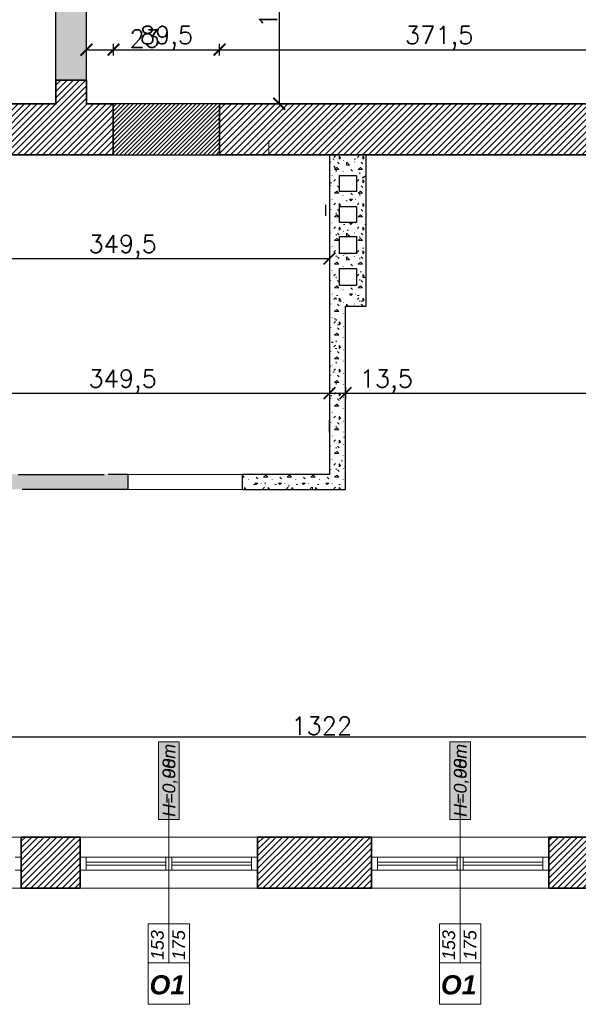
# Model space of a CAD drawing. Header units: millimetres. Extents: x -587 to 358276, y -26688 to 221215.
# Tile 236 of 256: x 14204 to 14676, y 9671 to 10503. Entities that reach past the tile are written whole.
import ezdxf
from ezdxf.lldxf.tags import DXFTag

# ---------------------------------------------------------------- set-up
doc = ezdxf.new("R2010")
doc.units = ezdxf.units.MM
doc.header["$MEASUREMENT"] = 0
for name, color, linetype, lineweight in [('A_istniejące ściany', 7, 'Continuous', 35), ('A_l.przerywana', 250, 'ICAD_ISO03W100', 9), ('A_okna wymieniane', 5, 'Continuous', 15), ('A_opisy', 166, 'Continuous', 15), ('k_wyburzenia widoczne', 252, 'PNEUMATIC2', 30), ('l. przekrojowa', 1, 'Continuous', 30), ('l.wypełnien', 253, 'Continuous', 5), ('Nowe_820-G Rysunki Obrazki_Nr_pióra__1', 7, 'Continuous', 13), ('wymiarowanie', 176, 'Continuous', 9)]:
    doc.layers.add(name, color=color, linetype=linetype, lineweight=lineweight)
doc.styles.add('ARIALL', font='GOTHIC.TTF', dxfattribs={"height": 40})
doc.styles.add('styl2', font='simplex.shx')
tags = doc.linetypes.add('ICAD_ISO03W100', pattern=[30, 12, -18]).pattern_tags.tags
tags[6:7] = [DXFTag(74, 4), DXFTag(75, 0), DXFTag(340, '0'), DXFTag(46, 1.0), DXFTag(50, 0.0), DXFTag(44, 0.0), DXFTag(45, 0.0)]
tags[4:5] = [DXFTag(74, 4), DXFTag(75, 0), DXFTag(340, '0'), DXFTag(46, 1.0), DXFTag(50, 0.0), DXFTag(44, 0.0), DXFTag(45, 0.0)]
doc.linetypes.add('PNEUMATIC2', pattern='A,0.5,-0.25,["//",Standard,S=0.2,R=0,X=-0.1,Y=-0.1],-0.25', length=1)
doc.dimstyles.new('Kopia I_1.100', dxfattribs={"dimtxt": 15, "dimasz": 10, "dimexe": 5, "dimexo": 1, "dimgap": 1.5, "dimtad": 1, "dimdec": 1, "dimrnd": 0.5, "dimtxsty": 'styl2', "dimblk": 'ARCHTICK', "dimcen": 5, "dimadec": 0, "dimazin": 0, "dimtfac": 1, "dimtdec": 1, "dimtmove": 0, "dimatfit": 3, "dimldrblk": 'ARCHTICK', "dimfxl": 10, "dimfxlon": 1, "dimarcsym": 0})
pattern_1 = [(45, (4866.0028, 29.4387), (-2.6516504, 2.6516504), [])]
pattern_2 = [(0, (0, 0), (20, 20), [2.5, -17.5]), (90, (0, 0), (-20, 20), [2.5, -17.5]), (135, (2.5, 0), (-20, 1e-15), [3.535534, -24.748738]), (0, (2.5, 11.25), (20, 20), [2.5, -17.5]), (45, (3.75, 10), (1e-15, 20), [1.767766, -26.516504]), (135, (3.75, 10), (-20, 1e-15), [1.767766, -26.516504]), (0, (10, 16.25), (20, 20), [3.535534, -16.464466]), (45, (10, 16.25), (1e-15, 20), [2.5, -25.784272]), (135, (13.536, 16.25), (-20, 1e-15), [2.5, -25.784272]), (90, (13.75, 5), (-20, 20), [2.5, -17.5]), (45, (13.75, 5), (1e-15, 20), [1.767766, -26.516504]), (135, (15, 6.25), (-20, 1e-15), [1.767766, -26.516504]), (0, (2.5, 5), (20, 20), [1.25, -16.75]), (0, (17.5, 10), (20, 20), [1.25, -16.75]), (90, (11.25, 12.5), (-20, 20), [1.25, -16.75]), (135, (13.75, 1.25), (-20, 1e-15), [1.767766, -26.516504]), (135, (5, 15), (-20, 1e-15), [1.767766, -26.516504]), (45, (9.375, 6.562), (1e-15, 20), [1.767766, -26.516504]), (90, (6.875, 2.5), (-20, 20), [0.3125, -19.6875]), (90, (7.812, 10.938), (-20, 20), [0.3125, -19.6875]), (90, (17.188, 14.375), (-20, 20), [0.3125, -19.6875]), (90, (17.5, 3.75), (-20, 20), [0.3125, -19.6875])]

# ---------------------------------------------------------------- blocks, each defined once
blk = doc.blocks.new('_ArchTick')
at = {"color": 0, "linetype": 'ByBlock', "const_width": 0.15}
blk.add_lwpolyline([(-0.5, -0.5), (0.5, 0.5)], dxfattribs=at)
blk = doc.blocks.new('*D4195')
at = {"layer": 'Defpoints', "color": 0}
for p in [(14477.32, 10598.75), (14423.25, 10431.96), (14472.1, 10431.96)]:
    blk.add_point(p, dxfattribs=at)
at = {"layer": 'wymiarowanie', "color": 0, "lineweight": -2}
for p, q in [((14428.25, 10598.75), (14418.25, 10598.75)), ((14423.25, 10598.75), (14423.25, 10431.96)), ((14428.25, 10431.96), (14418.25, 10431.96))]:
    blk.add_line(p, q, dxfattribs=at)
at = {"layer": 'wymiarowanie', "color": 0, "lineweight": -2, "xscale": 10, "yscale": 10, "zscale": 10}
for p, rotation in [((14423.25, 10598.75), 90), ((14423.25, 10431.96), 270)]:
    blk.add_blockref('_ArchTick', p, dxfattribs=dict(at, rotation=rotation))
at = {"layer": 'wymiarowanie', "color": 0, "insert": (14413.87, 10515.36), "char_height": 15, "attachment_point": 5, "rotation": 90, "style": 'styl2'}
blk.add_mtext('167', dxfattribs=at)
blk = doc.blocks.new('*D4199')
at = {"layer": 'Defpoints', "color": 0}
for p in [(14283.07, 10477.62), (14260.23, 10431.96), (14283.07, 10431.96)]:
    blk.add_point(p, dxfattribs=at)
at = {"layer": 'wymiarowanie', "color": 0, "lineweight": -2}
for p, q in [((14260.23, 10472.62), (14260.23, 10482.62)), ((14260.23, 10477.62), (14283.07, 10477.62)), ((14283.07, 10472.62), (14283.07, 10482.62)), ((14283.07, 10477.62), (14321.76, 10477.62))]:
    blk.add_line(p, q, dxfattribs=at)
at = {"layer": 'wymiarowanie', "color": 0, "lineweight": -2, "xscale": 10, "yscale": 10, "zscale": 10, "rotation": 180}
blk.add_blockref('_ArchTick', (14260.23, 10477.62), dxfattribs=at)
at = {"layer": 'wymiarowanie', "color": 0, "lineweight": -2, "xscale": 10, "yscale": 10, "zscale": 10}
blk.add_blockref('_ArchTick', (14283.07, 10477.62), dxfattribs=at)
at = {"layer": 'wymiarowanie', "color": 0, "insert": (14309.4, 10487), "char_height": 15, "attachment_point": 5, "style": 'styl2'}
blk.add_mtext('23', dxfattribs=at)
blk = doc.blocks.new('*D4200')
at = {"layer": 'Defpoints', "color": 0}
for p in [(14372.72, 10477.62), (14283.07, 10431.96), (14372.72, 10431.96)]:
    blk.add_point(p, dxfattribs=at)
at = {"layer": 'wymiarowanie', "color": 0, "lineweight": -2}
for p, q in [((14283.07, 10472.62), (14283.07, 10482.62)), ((14283.07, 10477.62), (14372.72, 10477.62)), ((14372.72, 10472.62), (14372.72, 10482.62))]:
    blk.add_line(p, q, dxfattribs=at)
at = {"layer": 'wymiarowanie', "color": 0, "lineweight": -2, "xscale": 10, "yscale": 10, "zscale": 10, "rotation": 180}
blk.add_blockref('_ArchTick', (14283.07, 10477.62), dxfattribs=at)
at = {"layer": 'wymiarowanie', "color": 0, "lineweight": -2, "xscale": 10, "yscale": 10, "zscale": 10}
blk.add_blockref('_ArchTick', (14372.72, 10477.62), dxfattribs=at)
at = {"layer": 'wymiarowanie', "color": 0, "insert": (14327.89, 10487.69), "char_height": 15, "attachment_point": 5, "style": 'styl2'}
blk.add_mtext('89,5', dxfattribs=at)
blk = doc.blocks.new('*D4201')
at = {"layer": 'Defpoints', "color": 0}
for p in [(14744.19, 10477.62), (14372.72, 10431.96), (14744.19, 10431.96)]:
    blk.add_point(p, dxfattribs=at)
at = {"layer": 'wymiarowanie', "color": 0, "lineweight": -2}
for p, q in [((14372.72, 10472.62), (14372.72, 10482.62)), ((14372.72, 10477.62), (14744.19, 10477.62)), ((14744.19, 10472.62), (14744.19, 10482.62))]:
    blk.add_line(p, q, dxfattribs=at)
at = {"layer": 'wymiarowanie', "color": 0, "lineweight": -2, "xscale": 10, "yscale": 10, "zscale": 10, "rotation": 180}
blk.add_blockref('_ArchTick', (14372.72, 10477.62), dxfattribs=at)
at = {"layer": 'wymiarowanie', "color": 0, "lineweight": -2, "xscale": 10, "yscale": 10, "zscale": 10}
blk.add_blockref('_ArchTick', (14744.19, 10477.62), dxfattribs=at)
at = {"layer": 'wymiarowanie', "color": 0, "insert": (14558.45, 10487.69), "char_height": 15, "attachment_point": 5, "style": 'styl2'}
blk.add_mtext('371,5', dxfattribs=at)
blk = doc.blocks.new('*D4244')
at = {"layer": 'Defpoints', "color": 0}
for p in [(14115.97, 10321.52), (14465.64, 10324.86), (14465.64, 10301.1)]:
    blk.add_point(p, dxfattribs=at)
at = {"layer": 'wymiarowanie', "color": 0, "lineweight": -2}
for p, q in [((14115.97, 10306.1), (14115.97, 10296.1)), ((14465.64, 10306.1), (14465.64, 10296.1)), ((14115.97, 10301.1), (14465.64, 10301.1))]:
    blk.add_line(p, q, dxfattribs=at)
at = {"layer": 'wymiarowanie', "color": 0, "lineweight": -2, "xscale": 10, "yscale": 10, "zscale": 10, "rotation": 180}
blk.add_blockref('_ArchTick', (14115.97, 10301.1), dxfattribs=at)
at = {"layer": 'wymiarowanie', "color": 0, "lineweight": -2, "xscale": 10, "yscale": 10, "zscale": 10}
blk.add_blockref('_ArchTick', (14465.64, 10301.1), dxfattribs=at)
at = {"layer": 'wymiarowanie', "color": 0, "insert": (14290.8, 10311.17), "char_height": 15, "attachment_point": 5, "style": 'styl2'}
blk.add_mtext('349,5', dxfattribs=at)
blk = doc.blocks.new('*D4247')
at = {"layer": 'Defpoints', "color": 0}
for p in [(14115.97, 10215.91), (14465.64, 10217.84), (14465.64, 10187.33)]:
    blk.add_point(p, dxfattribs=at)
at = {"layer": 'wymiarowanie', "color": 0, "lineweight": -2}
for p, q in [((14115.97, 10192.33), (14115.97, 10182.33)), ((14115.97, 10187.33), (14465.64, 10187.33)), ((14465.64, 10192.33), (14465.64, 10182.33))]:
    blk.add_line(p, q, dxfattribs=at)
at = {"layer": 'wymiarowanie', "color": 0, "lineweight": -2, "xscale": 10, "yscale": 10, "zscale": 10, "rotation": 180}
blk.add_blockref('_ArchTick', (14115.97, 10187.33), dxfattribs=at)
at = {"layer": 'wymiarowanie', "color": 0, "lineweight": -2, "xscale": 10, "yscale": 10, "zscale": 10}
blk.add_blockref('_ArchTick', (14465.64, 10187.33), dxfattribs=at)
at = {"layer": 'wymiarowanie', "color": 0, "insert": (14290.8, 10197.4), "char_height": 15, "attachment_point": 5, "style": 'styl2'}
blk.add_mtext('349,5', dxfattribs=at)
blk = doc.blocks.new('*D4248')
at = {"layer": 'Defpoints', "color": 0}
for p in [(14479.19, 10221.76), (14465.64, 10217.84), (14479.19, 10187.33)]:
    blk.add_point(p, dxfattribs=at)
at = {"layer": 'k_wyburzenia widoczne', "color": 0, "lineweight": -2}
for p, q in [((14465.64, 10192.33), (14465.64, 10182.33)), ((14465.64, 10187.33), (14479.19, 10187.33)), ((14479.19, 10192.33), (14479.19, 10182.33)), ((14479.19, 10187.33), (14533.59, 10187.33))]:
    blk.add_line(p, q, dxfattribs=at)
at = {"layer": 'k_wyburzenia widoczne', "color": 0, "lineweight": -2, "xscale": 10, "yscale": 10, "zscale": 10, "rotation": 180}
blk.add_blockref('_ArchTick', (14465.64, 10187.33), dxfattribs=at)
at = {"layer": 'k_wyburzenia widoczne', "color": 0, "lineweight": -2, "xscale": 10, "yscale": 10, "zscale": 10}
blk.add_blockref('_ArchTick', (14479.19, 10187.33), dxfattribs=at)
at = {"layer": 'k_wyburzenia widoczne', "color": 0, "insert": (14513.78, 10197.4), "char_height": 15, "attachment_point": 5, "style": 'styl2'}
blk.add_mtext('13,5', dxfattribs=at)
blk = doc.blocks.new('*D4249')
at = {"layer": 'Defpoints', "color": 0}
for p in [(14479.19, 10221.76), (15120.19, 10204.77), (15120.19, 10187.33)]:
    blk.add_point(p, dxfattribs=at)
at = {"layer": 'wymiarowanie', "color": 0, "lineweight": -2}
for p, q in [((14479.19, 10192.33), (14479.19, 10182.33)), ((14479.19, 10187.33), (15120.19, 10187.33)), ((15120.19, 10192.33), (15120.19, 10182.33))]:
    blk.add_line(p, q, dxfattribs=at)
at = {"layer": 'wymiarowanie', "color": 0, "lineweight": -2, "xscale": 10, "yscale": 10, "zscale": 10, "rotation": 180}
blk.add_blockref('_ArchTick', (14479.19, 10187.33), dxfattribs=at)
at = {"layer": 'wymiarowanie', "color": 0, "lineweight": -2, "xscale": 10, "yscale": 10, "zscale": 10}
blk.add_blockref('_ArchTick', (15120.19, 10187.33), dxfattribs=at)
at = {"layer": 'wymiarowanie', "color": 0, "insert": (14799.69, 10196.71), "char_height": 15, "attachment_point": 5, "style": 'styl2'}
blk.add_mtext('641', dxfattribs=at)
blk = doc.blocks.new('*D4255')
at = {"layer": 'Defpoints', "color": 0}
for p in [(13798.19, 10105.99), (15120.19, 10105.99), (15120.19, 9896.78)]:
    blk.add_point(p, dxfattribs=at)
at = {"layer": 'wymiarowanie', "color": 0, "lineweight": -2}
for p, q in [((13798.19, 9901.78), (13798.19, 9891.78)), ((13798.19, 9896.78), (15120.19, 9896.78)), ((15120.19, 9901.78), (15120.19, 9891.78))]:
    blk.add_line(p, q, dxfattribs=at)
at = {"layer": 'wymiarowanie', "color": 0, "lineweight": -2, "xscale": 10, "yscale": 10, "zscale": 10, "rotation": 180}
blk.add_blockref('_ArchTick', (13798.19, 9896.78), dxfattribs=at)
at = {"layer": 'wymiarowanie', "color": 0, "lineweight": -2, "xscale": 10, "yscale": 10, "zscale": 10}
blk.add_blockref('_ArchTick', (15120.19, 9896.78), dxfattribs=at)
at = {"layer": 'wymiarowanie', "color": 0, "insert": (14459.19, 9906.16), "char_height": 15, "attachment_point": 5, "style": 'styl2'}
blk.add_mtext('1322', dxfattribs=at)

msp = doc.modelspace()

# ---------------------------------------------------------------- hatches: boundary and pattern name
at = {"layer": 'A_opisy', "ltscale": 0.3, "true_color": 0xffffff}
for points in [[(14321.06, 9827.14), (14321.06, 9892.6), (14338.59, 9892.6), (14338.59, 9827.14)], [(14321.06, 9827.14), (14321.06, 9892.6), (14338.59, 9892.6), (14338.59, 9827.14)], [(14321.06, 9827.14), (14321.06, 9892.6), (14338.59, 9892.6), (14338.59, 9827.14)], [(14321.06, 9827.14), (14321.06, 9892.6), (14338.59, 9892.6), (14338.59, 9827.14)], [(14567.44, 9827.14), (14567.44, 9892.6), (14584.97, 9892.6), (14584.97, 9827.14)], [(14567.44, 9827.14), (14567.44, 9892.6), (14584.97, 9892.6), (14584.97, 9827.14)], [(14567.44, 9827.14), (14567.44, 9892.6), (14584.97, 9892.6), (14584.97, 9827.14)], [(14567.44, 9827.14), (14567.44, 9892.6), (14584.97, 9892.6), (14584.97, 9827.14)]]:
    msp.add_hatch(color=7, dxfattribs=at).paths.add_polyline_path(points)
at = {"layer": 'k_wyburzenia widoczne', "linetype": 'Continuous', "lineweight": 5}
h = msp.add_hatch(dxfattribs=at)
h.set_pattern_fill('CONCRE', color=1, scale=20, style=0)
h.set_pattern_definition(pattern_2)
h.paths.add_polyline_path([(14234.19, 10598.75), (14234.19, 10451.96), (14260.23, 10451.96), (14260.23, 10598.75), (14603.27, 10598.75), (14679.07, 10598.75), (14679.07, 10612.96), (14614.23, 10612.96), (14614.23, 10760.96), (14597.23, 10760.96), (14597.23, 10612.96), (14260.23, 10612.96), (14260.23, 10803.96), (14234.19, 10803.96)])
h.paths.add_polyline_path([(14759.51, 10616.96), (14759.51, 10598.75), (14918.23, 10598.75), (14918.23, 10616.96)])
h = msp.add_hatch(dxfattribs=at)
h.set_pattern_fill('CONCRE', color=1, scale=20, style=0)
h.set_pattern_definition(pattern_2)
h.paths.add_polyline_path([(14115.97, 10118.69), (14295.46, 10118.69), (14295.46, 10105.99), (14202.4, 10105.99), (14125.35, 10105.99), (13927.16, 10105.99), (13927.16, 10118.69), (14102.42, 10118.69), (14102.42, 10256.7), (14093.11, 10256.7), (14093.11, 10269.4), (14102.42, 10269.4), (14102.42, 10388.78), (14115.97, 10388.78)])
h.paths.add_polyline_path([(13980.5, 10269.4), (13980.5, 10256.7), (14002.51, 10256.7), (14002.51, 10269.4), (13992.35, 10269.4), (13992.35, 10388.78), (13980.5, 10388.78)])
h.paths.add_polyline_path([(13878.9, 10256.7), (13890.75, 10256.7), (13890.75, 10388.78), (13878.9, 10388.78)])
h.paths.add_polyline_path([(13798.19, 10105.99), (13826.41, 10105.99), (13826.41, 10118.69), (13798.19, 10118.69)])
h = msp.add_hatch(dxfattribs=at)
h.set_pattern_fill('CONCRE', color=1, scale=20, style=0)
h.set_pattern_definition(pattern_2)
h.paths.add_polyline_path([(14479.19, 10105.99), (14479.19, 10260.94), (14496.74, 10260.94), (14496.74, 10371.33), (14496.74, 10388.78), (14465.64, 10388.78), (14465.64, 10260.94), (14465.64, 10118.69), (14392.05, 10118.69), (14392.05, 10105.99)])
h.paths.add_polyline_path([(14474.05, 10278.29), (14474.05, 10292.69), (14488.44, 10292.69), (14488.44, 10278.29)], flags=16)
h.paths.add_polyline_path([(14474.05, 10305.39), (14474.05, 10319.78), (14488.44, 10319.78), (14488.44, 10305.39)], flags=16)
h.paths.add_polyline_path([(14474.05, 10331.63), (14474.05, 10345.18), (14488.44, 10345.18), (14488.44, 10331.63)], flags=16)
h.paths.add_polyline_path([(14474.05, 10371.43), (14474.05, 10357.88), (14488.44, 10357.88), (14488.44, 10371.43)], flags=16)
at = {"layer": 'l.wypełnien'}
h = msp.add_hatch(dxfattribs=at)
h.set_pattern_fill('ANSI31', color=256, scale=30, style=0)
h.set_pattern_definition(pattern_1)
h.paths.add_polyline_path([(13753.19, 10314.27), (13753.19, 10569.23), (13798.19, 10569.23), (13798.19, 10431.96), (13925.57, 10431.96), (14234.19, 10431.96), (14260.23, 10431.96), (14282.72, 10431.96), (14282.72, 10388.78), (14271.31, 10388.78), (14242.25, 10388.78), (13798.19, 10388.78), (13798.19, 10314.27)])
h.paths.add_polyline_path([(14790.19, 10863.76), (14924.81, 10863.76), (14991.49, 10863.76), (14991.49, 10849.37), (14991.49, 10837.51), (14991.49, 10821.43), (14932.23, 10821.43), (14932.23, 10811.42), (14932.23, 10811.37), (14932.23, 10811.31), (14932.23, 10811.37), (14932.23, 10805.43), (14932.23, 10811.31), (14932.22, 10805.43), (14932.23, 10794.67), (14932.23, 10758.17), (14932.23, 10741.42), (14932.23, 10741.37), (14932.23, 10735.43), (14932.23, 10596.21), (14918.23, 10596.21), (14918.23, 10821.43), (14756.23, 10821.43), (14744.23, 10821.43), (14737.19, 10821.43), (14737.19, 10831.43), (14737.19, 10863.76), (14745.19, 10863.76), (14745.19, 10891.76), (14790.19, 10891.76)])
h.paths.add_polyline_path([(14436.47, 10823.96), (14597.23, 10823.96), (14597.23, 10760.96), (14614.23, 10760.96), (14614.23, 10823.43), (14634.19, 10823.43), (14634.19, 10831.43), (14647.19, 10831.43), (14647.19, 10863.76), (14635.78, 10863.76), (14511.19, 10863.76), (14511.19, 10862.96), (14470.19, 10862.96), (14436.47, 10862.96)])
h.paths.add_polyline_path([(14260.23, 10823.96), (14294.47, 10823.96), (14294.47, 10862.96), (14254.19, 10862.96), (14254.19, 10823.96), (14260.23, 10823.96)])
h.paths.add_polyline_path([(14294.47, 10823.96), (14294.47, 10862.96), (14314.47, 10862.96), (14314.47, 10823.96)])
h.paths.add_polyline_path([(14416.47, 10823.96), (14436.47, 10823.96), (14436.47, 10862.96), (14416.47, 10862.96)])
h.paths.add_polyline_path([(14234.19, 10823.96), (14254.19, 10823.96), (14254.19, 10862.96), (14234.19, 10862.96)])
h.paths.add_polyline_path([(14470.19, 10862.96), (14470.19, 10878.76), (14511.19, 10878.76), (14511.19, 10862.96)])
h.paths.add_polyline_path([(14234.19, 10451.96), (14234.19, 10431.96), (14260.23, 10431.96), (14260.23, 10451.96)])
h.paths.add_polyline_path([(14234.19, 10803.96), (14260.23, 10803.96), (14260.23, 10823.96), (14234.19, 10823.96)])
h = msp.add_hatch(dxfattribs=at)
h.set_pattern_fill('ANSI31', color=5, scale=20, style=0)
h.set_pattern_definition([(45, (4866.0028, 29.4387), (-1.76776695, 1.76776695), [])])
h.paths.add_polyline_path([(14282.72, 10431.96), (14282.72, 10388.78), (14372.72, 10388.78), (14372.72, 10431.96), (14283.07, 10431.96)])
h = msp.add_hatch(dxfattribs=at)
h.set_pattern_fill('ANSI31', color=256, scale=30, style=0)
h.set_pattern_definition(pattern_1)
h.paths.add_polyline_path([(15045.68, 10431.96), (15145.59, 10431.96), (15145.59, 10425.96), (15139.59, 10425.96), (15139.59, 10153.13), (15145.59, 10155.92), (15145.59, 10046.73), (15182.24, 10046.73), (15182.24, 10022.17), (15145.59, 10022.17), (15145.59, 9957.2), (15120.19, 9957.2), (15120.19, 10388.78), (15045.68, 10388.78)])
h.paths.add_polyline_path([(15126.11, 10275.81), (15138.72, 10275.81), (15138.72, 10309.31), (15126.11, 10309.31)], flags=24)
h.paths.add_polyline_path([(15370.8, 10339.28), (15370.8, 10327.28), (15370.8, 10284.19), (15370.8, 10046.73), (15370.8, 10022.17), (15370.8, 9957.2), (15395.35, 9957.2), (15395.35, 10310.78), (15408.35, 10310.78), (15408.35, 10388.78), (15502.35, 10388.78), (15501.51, 10431.96), (15370.8, 10431.96), (15370.8, 10425.96)])
h.paths.add_polyline_path([(15370.8, 10425.96), (15376.8, 10425.96), (15376.8, 10339.28), (15370.8, 10339.28)], flags=16)
h.paths.add_polyline_path([(15370.8, 10421.96), (15370.8, 10339.28), (15376.8, 10339.28), (15376.8, 10425.96), (15370.8, 10425.96)], flags=0)
h.paths.add_polyline_path([(15381.95, 10355.78), (15381.95, 10376.78), (15396.35, 10376.78), (15396.35, 10355.78)], flags=16)
h.paths.add_polyline_path([(15381.95, 10376.78), (15381.95, 10355.78), (15396.35, 10355.78), (15396.35, 10376.78)], flags=0)
h.paths.add_polyline_path([(15381.95, 10327.28), (15381.95, 10322.78), (15396.35, 10322.78), (15396.35, 10343.78), (15381.95, 10343.78), (15381.95, 10339.28)], flags=16)
h.paths.add_polyline_path([(15381.95, 10327.28), (15381.95, 10339.28), (15381.95, 10343.78), (15396.35, 10343.78), (15396.35, 10322.78), (15381.95, 10322.78)], flags=0)
h.paths.add_polyline_path([(15370.8, 10284.19), (15370.8, 10327.28), (15376.8, 10327.28), (15376.8, 10284.18)], flags=16)
h.paths.add_polyline_path([(15376.8, 10284.18), (15376.8, 10327.28), (15370.8, 10327.28), (15370.8, 10289.19), (15370.8, 10284.19)], flags=0)
h.paths.add_polyline_path([(15370.8, 10327.28), (15376.8, 10327.28), (15376.8, 10339.28), (15370.8, 10339.28)], flags=16)
h.paths.add_polyline_path([(15370.8, 10339.28), (15376.8, 10339.28), (15376.8, 10327.28), (15370.8, 10327.28)], flags=0)
h.paths.add_polyline_path([(15376.8, 10339.28), (15381.95, 10339.28), (15381.95, 10327.28), (15376.8, 10327.28)], flags=16)
h.paths.add_polyline_path([(15376.84, 10355.45), (15389.45, 10355.45), (15389.45, 10388.96), (15376.84, 10388.96)], flags=8)
h.paths.add_polyline_path([(15376.84, 10355.45), (15389.45, 10355.45), (15389.45, 10388.96), (15376.84, 10388.96)], flags=8)
h.paths.add_polyline_path([(14372.72, 10388.78), (14372.72, 10431.96), (14724.19, 10431.96), (14724.19, 10388.78)])
h.paths.add_polyline_path([(14866.19, 10388.78), (14955.09, 10388.78), (14955.09, 10431.96), (14866.19, 10431.96)])
h.paths.add_polyline_path([(15139.59, 10153.13), (15139.59, 10425.96), (15145.59, 10425.96), (15145.59, 10388.78), (15145.59, 10155.92)])
h.paths.add_polyline_path([(15238.72, 10022.17), (15238.72, 10046.73), (15182.24, 10046.73), (15182.24, 10022.17)])
h.paths.add_polyline_path([(14724.19, 10388.78), (14724.19, 10431.96), (14744.19, 10431.96), (14744.19, 10388.78)])
h.paths.add_polyline_path([(14866.19, 10388.78), (14866.19, 10431.96), (14846.19, 10431.96), (14846.19, 10388.78)])
h.paths.add_polyline_path([(15145.59, 9937.2), (15145.59, 9957.2), (15120.19, 9957.2), (15120.19, 9937.2)])
h.paths.add_polyline_path([(15395.35, 9937.2), (15395.35, 9957.2), (15370.8, 9957.2), (15370.8, 9937.2)])
h.paths.add_polyline_path([(15360.8, 10046.73), (15360.8, 10022.17), (15370.8, 10022.17), (15370.8, 10046.73)])
h = msp.add_hatch(dxfattribs=at)
h.set_pattern_fill('ANSI31', color=256, scale=30, style=0)
h.set_pattern_definition(pattern_1)
h.paths.add_polyline_path([(13753.19, 10161.03), (13753.19, 9769.02), (13854.77, 9769.02), (13854.77, 9812.2), (13798.19, 9812.2), (13798.19, 10161.03), (13779.44, 10161.03), (13768.43, 10161.03)])
h.paths.add_polyline_path([(15050.83, 9812.2), (15120.19, 9812.2), (15120.19, 9792.2), (15145.59, 9792.2), (15145.59, 9812.2), (15160.77, 9812.2), (15160.77, 9769.02), (15050.83, 9769.02)])
h.paths.add_polyline_path([(14501.2, 9769.02), (14501.2, 9812.2), (14404.82, 9812.2), (14404.82, 9769.02)])
h.paths.add_polyline_path([(14055.01, 9769.02), (14055.01, 9812.2), (14004.77, 9812.2), (14004.77, 9769.02)])
h.paths.add_polyline_path([(14701.02, 9769.02), (14701.02, 9812.2), (14651.2, 9812.2), (14651.2, 9769.02)])
h.paths.add_polyline_path([(14900.83, 9769.02), (14900.83, 9812.2), (14851.02, 9812.2), (14851.02, 9769.02)])
h.paths.add_polyline_path([(14254.82, 9769.02), (14254.82, 9812.2), (14205.01, 9812.2), (14205.01, 9769.02)])
h.paths.add_polyline_path([(15167.6, 9769.02), (15180.77, 9769.02), (15180.77, 9812.2), (15160.77, 9812.2), (15160.77, 9769.02)])
h.paths.add_polyline_path([(15120.19, 9792.2), (15145.59, 9792.2), (15145.59, 9812.2), (15120.19, 9812.2)])

# ---------------------------------------------------------------- linework, layer by layer
at = {"layer": 'A_istniejące ściany', "color": 7}
for points in [[(14260.23, 10431.96), (14260.23, 10451.96), (14234.19, 10451.96), (14234.19, 10431.96)], [(14234.19, 10431.96), (13925.57, 10431.96), (13798.19, 10431.96)], [(14283.07, 10431.96), (14260.23, 10431.96)], [(14372.72, 10431.96), (14372.72, 10388.78)], [(14744.19, 10431.96), (14372.72, 10431.96)], [(13798.19, 10388.78), (14271.31, 10388.78)], [(14372.72, 10388.78), (14744.19, 10388.78)], [(14254.82, 9812.2), (14205.01, 9812.2)], [(14205.01, 9812.2), (14205.01, 9769.02)], [(14254.82, 9769.02), (14254.82, 9812.2)], [(14501.2, 9812.2), (14404.82, 9812.2)], [(14404.82, 9812.2), (14404.82, 9769.02)], [(14501.2, 9769.02), (14501.2, 9812.2)], [(14701.02, 9812.2), (14651.2, 9812.2)], [(14651.2, 9812.2), (14651.2, 9769.02)], [(14205.01, 9769.02), (14254.82, 9769.02)], [(14404.82, 9769.02), (14501.2, 9769.02)], [(14651.2, 9769.02), (14701.02, 9769.02)]]:
    msp.add_lwpolyline(points, dxfattribs=at)
at = {"layer": 'A_istniejące ściany', "color": 7, "ltscale": 15}
msp.add_lwpolyline([(14271.31, 10431.96), (14282.72, 10431.96), (14282.72, 10388.78), (14271.31, 10388.78)], dxfattribs=at)
at = {"layer": 'A_l.przerywana', "color": 7, "ltscale": 0.3}
for points in [[(14414.27, 10388.78), (14414.27, 10400.78)], [(15051.3, 9769.02), (14053.39, 9769.02)]]:
    msp.add_lwpolyline(points, dxfattribs=at)
at = {"layer": 'A_okna wymieniane'}
for points in [[(14205.01, 9795.27), (14199.93, 9795.27)], [(14205.01, 9784.26), (14205.01, 9795.27)], [(14259.9, 9795.27), (14254.82, 9795.27)], [(14254.82, 9795.27), (14254.82, 9784.26)], [(14258.7, 9795.27), (14327.28, 9795.27)], [(14259.9, 9784.26), (14259.9, 9795.27)], [(14332.36, 9795.27), (14327.28, 9795.27)], [(14327.28, 9795.27), (14327.28, 9784.26)], [(14332.36, 9784.26), (14332.36, 9795.27)], [(14332.36, 9795.27), (14401.79, 9795.27)], [(14404.82, 9795.27), (14399.74, 9795.27)], [(14399.74, 9795.27), (14399.74, 9784.26)], [(14404.82, 9784.26), (14404.82, 9795.27)], [(14506.28, 9795.27), (14501.2, 9795.27)], [(14501.2, 9795.27), (14501.2, 9784.26)], [(14505.08, 9795.27), (14573.66, 9795.27)], [(14506.28, 9784.26), (14506.28, 9795.27)], [(14578.74, 9795.27), (14573.66, 9795.27)], [(14573.66, 9795.27), (14573.66, 9784.26)], [(14578.74, 9784.26), (14578.74, 9795.27)], [(14578.74, 9795.27), (14648.17, 9795.27)], [(14651.2, 9795.27), (14646.12, 9795.27)], [(14646.12, 9795.27), (14646.12, 9784.26)], [(14651.2, 9784.26), (14651.2, 9795.27)], [(14327.28, 9791.03), (14259.9, 9791.03)], [(14259.9, 9791.03), (14259.9, 9788.49)], [(14259.9, 9788.49), (14327.28, 9788.49)], [(14327.28, 9788.49), (14327.28, 9791.03)], [(14399.74, 9791.03), (14332.36, 9791.03)], [(14332.36, 9791.03), (14332.36, 9788.49)], [(14332.36, 9788.49), (14399.74, 9788.49)], [(14399.74, 9788.49), (14399.74, 9791.03)], [(14573.66, 9791.03), (14506.28, 9791.03)], [(14506.28, 9791.03), (14506.28, 9788.49)], [(14506.28, 9788.49), (14573.66, 9788.49)], [(14573.66, 9788.49), (14573.66, 9791.03)], [(14646.12, 9791.03), (14578.74, 9791.03)], [(14578.74, 9791.03), (14578.74, 9788.49)], [(14578.74, 9788.49), (14646.12, 9788.49)], [(14646.12, 9788.49), (14646.12, 9791.03)], [(14199.93, 9784.26), (14205.01, 9784.26)], [(14254.82, 9784.26), (14259.9, 9784.26)], [(14327.28, 9784.26), (14258.7, 9784.26)], [(14327.28, 9784.26), (14332.36, 9784.26)], [(14401.79, 9784.26), (14332.36, 9784.26)], [(14399.74, 9784.26), (14404.82, 9784.26)], [(14501.2, 9784.26), (14506.28, 9784.26)], [(14573.66, 9784.26), (14505.08, 9784.26)], [(14573.66, 9784.26), (14578.74, 9784.26)], [(14648.17, 9784.26), (14578.74, 9784.26)], [(14646.12, 9784.26), (14651.2, 9784.26)]]:
    msp.add_lwpolyline(points, dxfattribs=at)
at = {"layer": 'A_opisy'}
for p, q in [((14329.82, 9711.35), (14329.82, 9844.82)), ((14576.2, 9711.35), (14576.2, 9844.82))]:
    msp.add_line(p, q, dxfattribs=at)
at = {"layer": 'A_opisy', "ltscale": 0.3}
for points in [[(14321.06, 9827.14), (14321.06, 9892.6), (14338.59, 9892.6), (14338.59, 9827.14)], [(14321.06, 9827.14), (14321.06, 9892.6), (14338.59, 9892.6), (14338.59, 9827.14)], [(14321.06, 9827.14), (14321.06, 9892.6), (14338.59, 9892.6), (14338.59, 9827.14)], [(14321.06, 9827.14), (14321.06, 9892.6), (14338.59, 9892.6), (14338.59, 9827.14)], [(14567.44, 9827.14), (14567.44, 9892.6), (14584.97, 9892.6), (14584.97, 9827.14)], [(14567.44, 9827.14), (14567.44, 9892.6), (14584.97, 9892.6), (14584.97, 9827.14)], [(14567.44, 9827.14), (14567.44, 9892.6), (14584.97, 9892.6), (14584.97, 9827.14)], [(14567.44, 9827.14), (14567.44, 9892.6), (14584.97, 9892.6), (14584.97, 9827.14)], [(14312.3, 9705.87), (14312.3, 9738.74), (14329.82, 9738.74), (14329.82, 9705.87)], [(14329.82, 9705.87), (14329.82, 9738.74), (14347.35, 9738.74), (14347.35, 9705.87)], [(14558.68, 9705.87), (14558.68, 9738.74), (14576.2, 9738.74), (14576.2, 9705.87)], [(14576.2, 9705.87), (14576.2, 9738.74), (14593.73, 9738.74), (14593.73, 9705.87)], [(14347.35, 9670.81), (14347.35, 9705.87), (14312.3, 9705.87), (14312.3, 9670.81)], [(14593.73, 9670.81), (14593.73, 9705.87), (14558.68, 9705.87), (14558.68, 9670.81)]]:
    msp.add_lwpolyline(points, close=True, dxfattribs=at)
at = {"layer": 'k_wyburzenia widoczne', "color": 1, "ltscale": 15}
for p, q in [((14234.19, 10451.96), (14234.19, 10598.75)), ((14260.23, 10451.96), (14260.23, 10598.75))]:
    msp.add_line(p, q, dxfattribs=at)
at = {"layer": 'k_wyburzenia widoczne', "color": 1, "ltscale": 500}
for p, q in [((14471.57, 10375.58), (14469.62, 10379.07)), ((14493.35, 10369.43), (14496.84, 10371.38))]:
    msp.add_line(p, q, dxfattribs=at)
at = {"layer": 'k_wyburzenia widoczne', "color": 1, "linetype": 'Continuous', "lineweight": 15}
msp.add_lwpolyline([(14500.43, 10388.78), (14462.33, 10388.78)], dxfattribs=at)
at = {"layer": 'k_wyburzenia widoczne', "color": 1, "ltscale": 15}
for points in [[(14465.64, 10388.78), (14465.64, 10260.94)], [(14496.74, 10260.94), (14496.74, 10388.78)], [(14474.05, 10357.88), (14474.05, 10371.43)], [(14474.05, 10371.43), (14488.44, 10371.43)], [(14488.44, 10371.43), (14488.44, 10357.88)], [(14488.44, 10357.88), (14474.05, 10357.88)], [(14462.33, 10346.45), (14462.33, 10337.13)], [(14462.33, 10346.45), (14462.33, 10337.13)], [(14474.05, 10331.63), (14474.05, 10345.18)], [(14474.05, 10345.18), (14488.44, 10345.18)], [(14488.44, 10345.18), (14488.44, 10331.63)], [(14488.44, 10331.63), (14474.05, 10331.63)], [(14474.05, 10305.39), (14474.05, 10319.78)], [(14474.05, 10319.78), (14488.44, 10319.78)], [(14488.44, 10319.78), (14488.44, 10305.39)], [(14488.44, 10305.39), (14474.05, 10305.39)], [(14474.05, 10278.29), (14474.05, 10292.69)], [(14474.05, 10292.69), (14488.44, 10292.69)], [(14488.44, 10292.69), (14488.44, 10278.29)], [(14488.44, 10278.29), (14474.05, 10278.29)], [(14465.64, 10271.94), (14465.64, 10118.69)], [(14479.19, 10105.99), (14479.19, 10260.94)], [(14479.19, 10260.94), (14496.74, 10260.94)], [(14465.64, 10154.25), (14465.64, 10164.41)], [(14465.64, 10154.25), (14465.64, 10144.94)], [(14202.4, 10118.69), (14275.21, 10118.69)], [(14295.46, 10118.69), (14278.53, 10118.69)], [(14295.46, 10105.99), (14295.46, 10118.69)], [(14465.64, 10118.69), (14392.05, 10118.69)], [(14392.05, 10105.99), (14392.05, 10118.69)], [(14295.46, 10105.99), (14205.71, 10105.99)], [(14392.05, 10105.99), (14479.19, 10105.99)]]:
    msp.add_lwpolyline(points, dxfattribs=at)
at = {"layer": 'k_wyburzenia widoczne', "color": 1, "lineweight": 5, "ltscale": 15}
msp.add_lwpolyline([(14295.46, 10118.69), (14392.05, 10118.69), (14392.05, 10105.99), (14295.46, 10105.99)], close=True, dxfattribs=at)
at = {"layer": 'l. przekrojowa', "color": 5}
msp.add_lwpolyline([(14282.72, 10388.78), (14372.72, 10388.78), (14372.72, 10431.96), (14282.72, 10431.96)], close=True, dxfattribs=at)
at = {"layer": 'Nowe_820-G Rysunki Obrazki_Nr_pióra__1', "color": 7, "linetype": 'Continuous', "lineweight": 13}
for points in [[(14053.39, 9812.2), (14206.63, 9812.2)], [(14205.01, 9812.2), (14406.45, 9812.2)], [(14499.58, 9812.2), (14652.83, 9812.2)], [(14533.45, 9812.2), (14543.61, 9812.2)]]:
    msp.add_lwpolyline(points, dxfattribs=at)

# ---------------------------------------------------------------- texts
at = {"layer": 'A_opisy', "ltscale": 0.3, "char_height": 10.8, "width": 109.7533, "attachment_point": 1, "rotation": 90, "style": 'ARIALL'}
for s, insert in [('{\\fArial|b0|i1|c238|p34;H=0,00m}', (14324.51, 9829.26)), ('{\\fArial|b0|i1|c238|p34;H=0,98m}', (14324.51, 9829.26)), ('{\\fArial|b0|i1|c238|p34;H=0,00m}', (14570.89, 9829.26)), ('{\\fArial|b0|i1|c238|p34;H=0,98m}', (14570.89, 9829.26)), ('\\pxqc;{\\fArial|b0|i1|c238|p34;153\\P175}', (14314.73, 9666.01)), ('\\pxqc;{\\fArial|b0|i1|c238|p34;153\\P175}', (14561.11, 9666.01))]:
    msp.add_mtext(s, dxfattribs=dict(at, insert=insert))
at = {"layer": 'A_opisy', "ltscale": 0.3, "char_height": 16.2, "width": 109.7533, "attachment_point": 9, "style": 'ARIALL'}
for insert in [(14343.69, 9678.95), (14590.07, 9678.95)]:
    msp.add_mtext('{\\fArial|b1|i1|c238|p34;O1}', dxfattribs=dict(at, insert=insert))

# ---------------------------------------------------------------- dimensions: what is measured, and where the dimension line sits
at = {"layer": 'k_wyburzenia widoczne', "color": 1}
dim = msp.add_linear_dim(base=(14479.1882, 10187.3342), p1=(14465.6416, 10217.838), p2=(14479.1882, 10221.7572), dimstyle='Kopia I_1.100', override={"dimtmove": 1, "dimfxl": 5}, dxfattribs=at)
dim.commit()
dim.dimension.update_dxf_attribs({"geometry": '*D4248', "text_midpoint": (14513.7814, 10181.7633), "dimtype": 160})
at = {"layer": 'wymiarowanie'}
dim = msp.add_linear_dim(base=(14423.25, 10431.96), p1=(14477.32, 10598.75), p2=(14472.1, 10431.96), angle=90, dimstyle='Kopia I_1.100', override={"dimtmove": 1, "dimfxl": 5}, dxfattribs=at)
dim.commit()
dim.dimension.update_dxf_attribs({"geometry": '*D4195', "text_midpoint": (14413.87, 10515.36)})
dim = msp.add_linear_dim(base=(14283.07, 10477.62), p1=(14260.23, 10431.96), p2=(14283.07, 10431.96), dimstyle='Kopia I_1.100', override={"dimtmove": 1, "dimfxl": 5}, dxfattribs=at)
dim.commit()
dim.dimension.update_dxf_attribs({"geometry": '*D4199', "text_midpoint": (14309.4, 10483.82), "dimtype": 160})
for base, p1, p2, picture, middle in [((14372.7216, 10477.6216), (14283.0682, 10431.9616), (14372.7216, 10431.9616), '*D4200', (14327.8949, 10487.6872)), ((14744.19, 10477.62), (14372.72, 10431.96), (14744.19, 10431.96), '*D4201', (14558.45, 10487.69)), ((14465.64, 10301.1), (14115.97, 10321.52), (14465.64, 10324.86), '*D4244', (14290.8, 10311.17)), ((15120.19, 10187.33), (14479.19, 10221.76), (15120.19, 10204.77), '*D4249', (14799.69, 10196.71)), ((14465.64, 10187.33), (14115.97, 10215.91), (14465.64, 10217.84), '*D4247', (14290.8, 10197.4)), ((15120.19, 9896.78), (13798.19, 10105.99), (15120.19, 10105.99), '*D4255', (14459.19, 9906.16))]:
    dim = msp.add_linear_dim(base=base, p1=p1, p2=p2, dimstyle='Kopia I_1.100', override={"dimtmove": 1, "dimfxl": 5}, dxfattribs=at)
    dim.commit()
    dim.dimension.update_dxf_attribs({"geometry": picture, "text_midpoint": middle})

doc.saveas('drawing.dxf')
